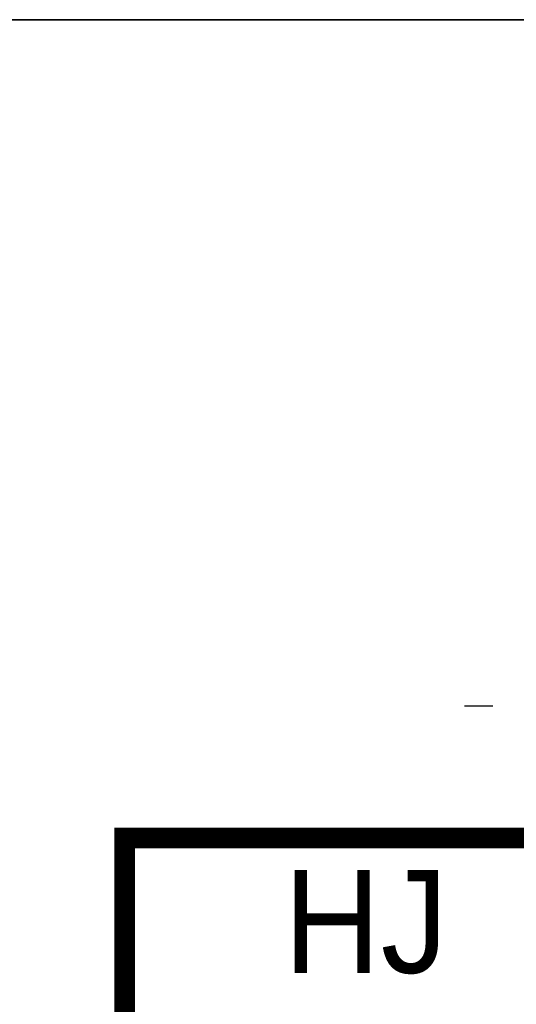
# Model space of a CAD drawing. Header units: metres. Extents: x 183400 to 184400, y 422200 to 427800.
# Tile 213 of 221: x 184134 to 184158, y 427752 to 427800. Entities that reach past the tile are written whole.
import ezdxf
from ezdxf.enums import TextEntityAlignment as Align

# ---------------------------------------------------------------- set-up
doc = ezdxf.new("R2010")
doc.units = ezdxf.units.M
for name, color, linetype in [('N_MK2', 7, 'Continuous'), ('방위표', 7, 'Continuous'), ('일람표', 7, 'Continuous')]:
    doc.layers.add(name, color=color, linetype=linetype)
doc.styles.add('CGS', font='Dotum.ttf')

# ---------------------------------------------------------------- blocks, each defined once
blk = doc.blocks.new('N_MK2')
at = {"layer": '방위표', "color": 7, "linetype": 'Continuous'}
blk.add_lwpolyline([(-118.86, 0), (-128.674, 0)], dxfattribs=at)

msp = doc.modelspace()

# ---------------------------------------------------------------- linework, layer by layer
at = {"layer": '일람표'}
for points in [[(183600, 427400), (184200, 427400), (184200, 427800), (183600, 427800)], [(184200, 427709.794), (184124.375, 427709.794), (184124.375, 427800), (184200, 427800)]]:
    msp.add_lwpolyline(points, close=True, dxfattribs=at)
at = {"layer": '일람표', "linetype": 'Continuous', "const_width": 1, "flags": 128}
msp.add_lwpolyline([(184139.353, 427744.65), (184162.791, 427744.65), (184162.791, 427760.275), (184139.353, 427760.275)], close=True, dxfattribs=at)

# ---------------------------------------------------------------- block references
at = {"layer": 'N_MK2', "linetype": 'Continuous', "lineweight": 15, "xscale": 0.1399996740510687, "yscale": 0.1399996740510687, "zscale": 0.139999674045}
msp.add_blockref('N_MK2', (184173.888, 427766.673), dxfattribs=at)

# ---------------------------------------------------------------- texts
at = {"layer": '일람표', "linetype": 'Continuous', "style": 'CGS'}
msp.add_text('HJ', height=5, dxfattribs=at).set_placement((184151.072, 427756.224), align=Align.MIDDLE_CENTER)

doc.saveas('drawing.dxf')
